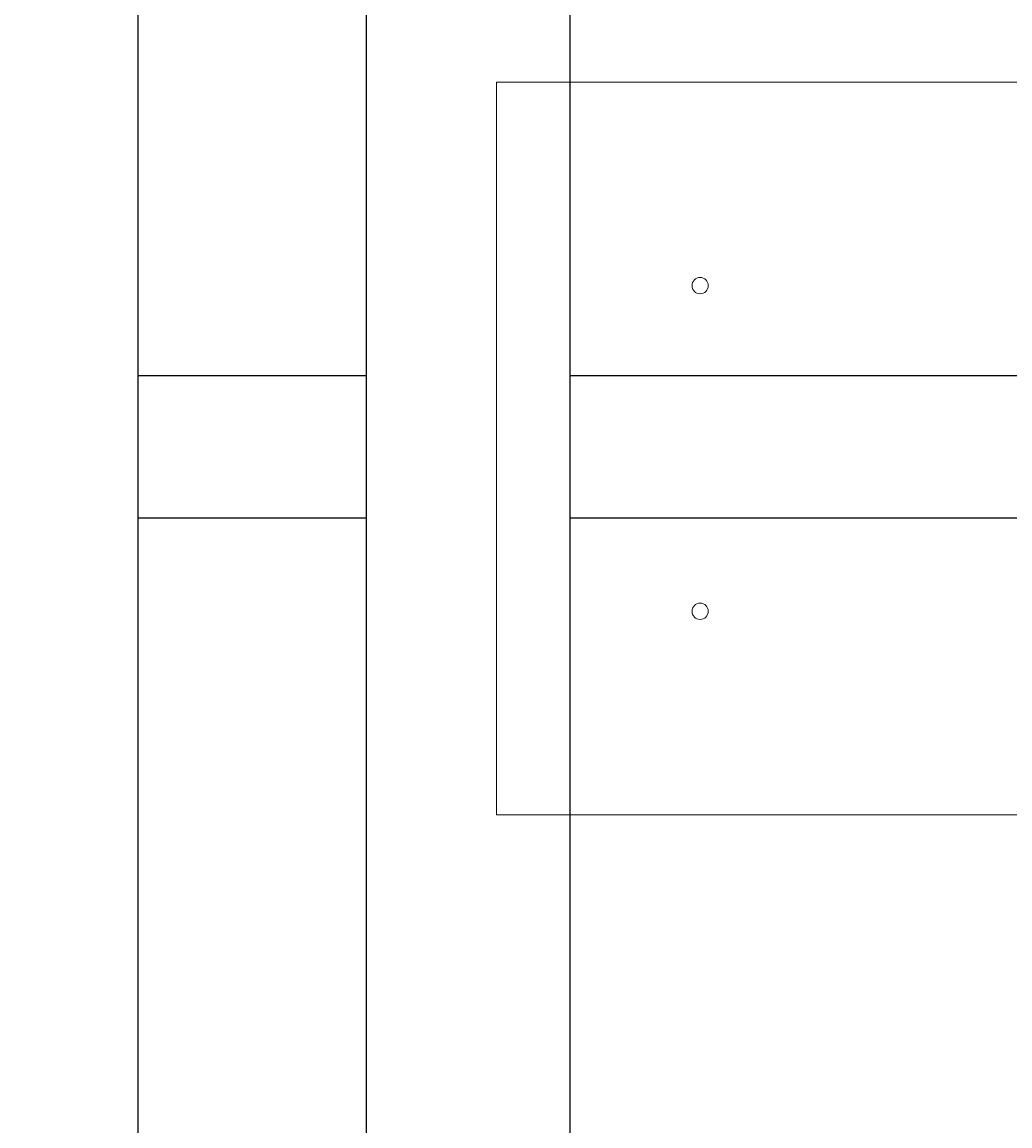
# Model space of a CAD drawing. Header units: centimetres. Extents: x -228435 to 46820, y -89367 to 152985.
# Tile 93 of 256: x -23105 to -20679, y 22836 to 25547. Entities that reach past the tile are written whole.
import ezdxf

# ---------------------------------------------------------------- set-up
doc = ezdxf.new("R2010")
doc.units = ezdxf.units.CM
doc.header["$LTSCALE"] = 50
doc.header["$PDMODE"] = 35
doc.header["$PDSIZE"] = 0.1
for name, pattern in [('Kondygnacja  -0_5$0$HIDDEN', [9.525, 6.35, -3.175]), ('Kondygnacja  -0_5$0$HIDDEN2', [4.7625, 3.175, -1.5875]), ('Osie rzutów$0$DASHDOT2', [12.7, 6.35, -3.175, 0, -3.175])]:
    doc.linetypes.add(name, pattern=pattern)
doc.layers.get('0').update_dxf_attribs({"color": 8})
doc.layers.get('DEFPOINTS').update_dxf_attribs({"color": 8})
doc.layers.add('Kondygnacja  -0_5$0$ARCH_INFO_WYMIARY', color=8, linetype='Continuous', lineweight=9)
doc.layers.add('SU Lampy kwadratowe  -05$0$ARCH_SUFITY_PODWIESZANE', color=8, linetype='Continuous', lineweight=9)
for name, color, linetype in [('Kondygnacja  -0_5$0$ARCH_KONSTR_POWYŻEJ RZUTU', 8, 'Kondygnacja  -0_5$0$HIDDEN'), ('Kondygnacja  -0_5$0$ARCH_KONSTR_POWYŻEJ RZUTU_IST', 8, 'Kondygnacja  -0_5$0$HIDDEN2'), ('Osie rzutów$0$ARCH_INFO_OSIE_IST', 8, 'Osie rzutów$0$DASHDOT2'), ('Osie rzutów$0$ARCH_INFO_OSIE_OPISY_IST', 8, 'Continuous')]:
    doc.layers.add(name, color=color, linetype=linetype)
doc.styles.add('Kondygnacja  -0_5$0$Romans', font='Romans.shx', dxfattribs={"width": 0.7})
doc.dimstyles.new('Kondygnacja  -0_5$0$Wymiary 1-100', dxfattribs={"dimtxt": 12, "dimasz": 10, "dimexe": 5, "dimexo": 0, "dimgap": 4, "dimtad": 1, "dimrnd": 0.5, "dimzin": 12, "dimdsep": 46, "dimtxsty": 'Kondygnacja  -0_5$0$Romans', "dimblk": 'Kondygnacja  -0_5$0$_Oblique', "dimcen": 10, "dimdle": 10, "dimclrt": 55, "dimazin": 0, "dimtfac": 1, "dimtmove": 1, "dimatfit": 3, "dimfxl": 8, "dimfxlon": 1, "dimtolj": 1, "dimtzin": 0, "dimarcsym": 0})

# ---------------------------------------------------------------- blocks, each defined once
blk = doc.blocks.new('Osie rzutów')
at = {"layer": 'Osie rzutów$0$ARCH_INFO_OSIE_IST', "ltscale": 10}
for p, q in [((9860, 12510), (9860, 4623.26)), ((4436.04, 6800), (15156.54, 6800))]:
    blk.add_line(p, q, dxfattribs=at)
blk = doc.blocks.new('SU Lampy kwadratowe  -05$0$moduł sufitu')
at = {"layer": 'SU Lampy kwadratowe  -05$0$ARCH_SUFITY_PODWIESZANE'}
blk.add_lwpolyline([(60, -360), (240, -360), (240, -540), (60, -540)], close=True, dxfattribs=at)
for centre in [(110, -410), (110, -490)]:
    blk.add_circle(centre, 2, dxfattribs=at)
blk = doc.blocks.new('SU Lampy kwadratowe  -05')
at = {"layer": 'SU Lampy kwadratowe  -05$0$ARCH_SUFITY_PODWIESZANE'}
blk.add_blockref('SU Lampy kwadratowe  -05$0$moduł sufitu', (9860, 7400), dxfattribs=at)
blk = doc.blocks.new('Kondygnacja  -0_5$0$konstrukcja istniejąca -0.5')
at = {"layer": 'Kondygnacja  -0_5$0$ARCH_KONSTR_POWYŻEJ RZUTU_IST', "ltscale": 10}
for points in [[(9832, 6225), (9832, 7375)], [(9888, 7375), (9888, 6225)], [(9938, 7375), (9938, 6225)], [(9832, 6967.89), (9888, 6967.89)], [(9938, 6967.89), (10982, 6967.89)], [(9888, 6932.89), (9832, 6932.89)], [(10982, 6932.89), (9938, 6932.89)]]:
    blk.add_lwpolyline(points, dxfattribs=at)
blk = doc.blocks.new('Kondygnacja  -0_5$0$_Oblique')
at = {"color": 0, "linetype": 'ByBlock', "lineweight": -2}
blk.add_line((-0.5, -0.5), (0.5, 0.5), dxfattribs=at)
blk = doc.blocks.new('*D212')
at = {"layer": 'DEFPOINTS', "color": 0}
for p in [(-30586.3, 81900), (-30681.1, 12489.5), (9064, 12489.5)]:
    blk.add_point(p, dxfattribs=at)
at = {"layer": 'Kondygnacja  -0_5$0$ARCH_INFO_WYMIARY', "color": 0, "lineweight": -2}
for p, q in [((-30673.1, 81900), (-30686.1, 81900)), ((-30681.1, 81910), (-30681.1, 12479.5)), ((-30673.1, 12489.5), (-30686.1, 12489.5))]:
    blk.add_line(p, q, dxfattribs=at)
at = {"layer": 'Kondygnacja  -0_5$0$ARCH_INFO_WYMIARY', "color": 0, "lineweight": -2, "xscale": 10, "yscale": 10, "zscale": 10}
for p, rotation in [((-30681.1, 81900), 90), ((-30681.1, 12489.5), 270)]:
    blk.add_blockref('Kondygnacja  -0_5$0$_Oblique', p, dxfattribs=dict(at, rotation=rotation))
at = {"layer": 'Kondygnacja  -0_5$0$ARCH_INFO_WYMIARY', "color": 55, "insert": (-30691.1, 47194.8), "char_height": 12, "attachment_point": 5, "rotation": 90, "style": 'Kondygnacja  -0_5$0$Romans'}
blk.add_mtext('\\A1;69410.5', dxfattribs=at)

msp = doc.modelspace()

# ---------------------------------------------------------------- block references
at = {"layer": 'Kondygnacja  -0_5$0$ARCH_KONSTR_POWYŻEJ RZUTU', "xscale": 10, "yscale": 10, "zscale": 10}
msp.add_blockref('Kondygnacja  -0_5$0$konstrukcja istniejąca -0.5', (-121140, -45000), dxfattribs=at)
at = {"layer": 'Osie rzutów$0$ARCH_INFO_OSIE_OPISY_IST', "xscale": 10, "yscale": 10, "zscale": 10}
msp.add_blockref('Osie rzutów', (-121140, -45000), dxfattribs=at)
at = {"layer": 'SU Lampy kwadratowe  -05$0$ARCH_SUFITY_PODWIESZANE', "xscale": 10, "yscale": 10, "zscale": 10}
msp.add_blockref('SU Lampy kwadratowe  -05', (-121140, -45000), dxfattribs=at)

# ---------------------------------------------------------------- dimensions: what is measured, and where the dimension line sits
at = {"layer": 'Kondygnacja  -0_5$0$ARCH_INFO_WYMIARY'}
dim = msp.add_linear_dim(base=(-30681.114, 12489.5), p1=(-30586.301, 81900), p2=(9064, 12489.5), angle=90, dimstyle='Kondygnacja  -0_5$0$Wymiary 1-100', dxfattribs=at)
dim.commit()
dim.dimension.update_dxf_attribs({"geometry": '*D212', "text_midpoint": (-30691.114, 47194.75)})

doc.saveas('drawing.dxf')
